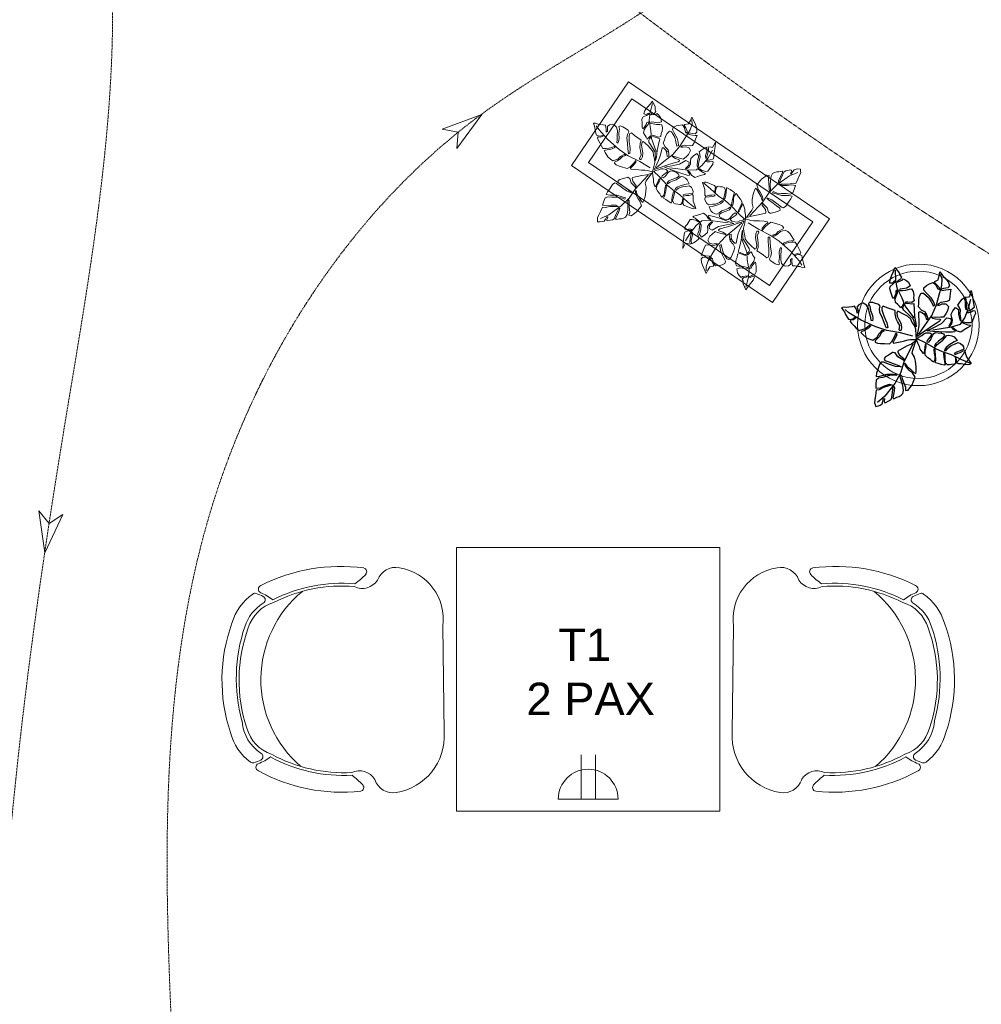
# Model space of a CAD drawing. Header units: millimetres. Extents: x 325 to 233617, y -9828 to 20555.
# Tile 11 of 45: x 90868 to 93240, y 11604 to 14033. Entities that reach past the tile are written whole.
import ezdxf

# ---------------------------------------------------------------- set-up
doc = ezdxf.new("R2010")
doc.units = ezdxf.units.MM
doc.header["$LTSCALE"] = 2.5
doc.linetypes.add('( Hidden )', pattern=[0.375, 0.25, -0.125])
for name, color, linetype, lineweight in [('Electrical', 1, 'Continuous', 5), ('ELEVATION 1', 143, 'Continuous', 18), ('ELEVATION 3', 23, 'Continuous', 13), ('FURNITURES', 30, 'Continuous', 15), ('HATCH MEDIUM', 251, 'Continuous', 5), ('TEXT', 40, 'Continuous', 0)]:
    doc.layers.add(name, color=color, linetype=linetype, lineweight=lineweight)
doc.layers.add('TREES', color=55, linetype='Continuous')
doc.styles.add('RG_3F_TITLE BLOCK_A1$0$A1 TBLOCK LBV$0$Style-arial', font='arial.ttf')

# ---------------------------------------------------------------- blocks, each defined once
blk = doc.blocks.new('04P-CH~1')
at = {"layer": 'FURNITURES'}
blk.add_line((-0.6031, 0.6002), (-0.3259, 0.597), dxfattribs=at)
for centre, radius, start, end in [((-0.6123, 0.4516), 0.1489, 86.4583, 170.8444), ((-0.3081, 0.4618), 0.1363, 9.1324, 97.5079), ((-0.7092, 0.4672), 0.0508, 170.8444, 251.0023), ((-0.2234, 0.474), 0.0508, 290.5941, 10.752), ((-0.7491, 0.3792), 0.0464, 334.7034, 59.6721), ((-0.181, 0.3871), 0.0464, 121.9243, 206.893), ((-0.7462, 0.3807), 0.01, 46.5664, 168.9611), ((-0.9103, 0.2073), 0.2488, 38.0132, 46.5664), ((-0.6261, 0.3299), 0.456, 332.972, 7.6668), ((-0.0151, 0.2198), 0.2488, 135.03, 143.5831), ((-0.184, 0.3885), 0.01, 12.6352, 135.03), ((-0.3026, 0.3344), 0.456, 173.9296, 208.6243), ((-0.3125, 0.3391), 0.4025, 176.9457, 208.3688), ((-0.3123, 0.339), 0.3954, 177.0537, 208.5232), ((-0.6165, 0.3348), 0.3954, 333.0732, 4.5427), ((-0.6164, 0.3348), 0.4025, 333.2275, 4.6507), ((-0.465, 0.421), 0.2985, 220.6848, 320.3883), ((-0.3595, 0.1854), 0.1, 286.8249, 342.7306), ((-0.5509, 0.0634), 0.1433, 143.887, 158.5326), ((-0.5651, 0.1825), 0.1, 198.8658, 254.7715), ((-0.3595, 0.1854), 0.1095, 286.8249, 328.9208), ((-0.2571, 0.1237), 0.01, 27.0243, 148.9208), ((-0.3704, 0.0659), 0.1433, 23.0638, 37.7094), ((-0.6935, 0.1195), 0.01, 200.826, 338.5326), ((-0.6722, 0.1012), 0.01, 162.6985, 217.1873), ((-0.5509, 0.0634), 0.1371, 154.5721, 162.6985), ((-0.6657, 0.118), 0.01, 32.6756, 154.5721), ((-0.5651, 0.1825), 0.1095, 212.6756, 265.1902), ((-0.3704, 0.0659), 0.1371, 18.8979, 27.0243), ((-0.2501, 0.1071), 0.01, 324.409, 18.8979), ((-0.2294, 0.126), 0.01, 203.0638, 340.7704), ((-0.5651, 0.1825), 0.1445, 217.1873, 254.7715), ((-0.4661, 0.4573), 0.3918, 251.3562, 290.2402), ((-0.4624, 0.4792), 0.4208, 254.8305, 288.6631), ((-0.3595, 0.1854), 0.1445, 286.8249, 324.409), ((-0.5751, 0.0635), 0.01, 75.1708, 85.1902), ((-0.4661, 0.456), 0.435, 251.649, 289.9474)]:
    blk.add_arc(centre, radius, start, end, dxfattribs=at)
blk = doc.blocks.new('*U64')
at = {"ltscale": 10}
for p, q in [((-0.42, 3.296), (-0.42, 0.704)), ((0.42, 3.296), (0.42, 0.704)), ((1.75, 0.704), (-1.75, 0.704))]:
    blk.add_line(p, q, dxfattribs=at)
blk.add_arc((0, 0.704), 1.75, 0, 180, dxfattribs=at)
blk = doc.blocks.new('sdfvx')
at = {"layer": 'TREES'}
for p, q in [((2.9, 3.2), (23.7, -7.5)), ((23.7, -7.5), (56.9, -26.3)), ((56.9, -26.3), (77.7, -35.4)), ((77.7, -35.4), (104.4, -43.9)), ((104.4, -43.9), (135.7, -59.1)), ((135.7, -59.1), (160.2, -69.7))]:
    blk.add_line(p, q, dxfattribs=at)
for points in [[(-1.3, 38.9), (-10.2, 63.8), (-20.1, 72.7), (-38.5, 89.1), (-41, 94.8), (-40, 99.2), (-37.3, 106.3), (-39.7, 109.6), (-43.8, 101.4), (-47.3, 97), (-51.7, 101.3), (-56.3, 106.6), (-63.8, 112.6), (-64.3, 123), (-61.4, 131.8), (-57.4, 142.4), (-57.9, 150.7), (-62.5, 147.3), (-63.1, 140.3), (-66.7, 129.6), (-69.9, 124.7), (-73, 128.9), (-76.7, 141), (-81.1, 153.7), (-79.6, 161.3), (-71, 168.8), (-62.4, 177.1), (-67.7, 177.4), (-73.1, 171.6), (-80.7, 171), (-79.9, 182.5), (-74.7, 195), (-69.7, 206.8), (-65.6, 218.2), (-52.1, 202.6), (-49.2, 193.9), (-45.2, 189.6), (-48.3, 182.9), (-55.8, 179.5), (-58.2, 174.4), (-51.6, 177.2), (-43.2, 180.6), (-40.1, 184.7), (-32.8, 180.7), (-24.7, 173.7), (-18.8, 162.9), (-29.3, 155.8), (-42, 154.3), (-50.9, 153), (-51.1, 148.9), (-42.3, 149.3), (-31.9, 149.5), (-21.4, 153), (-15.1, 153.7), (-10, 145.9), (-8.3, 134.5), (-9.4, 127.2), (-7.5, 117.4), (-13.9, 112.9), (-26.6, 113.9), (-32.9, 113.6), (-33, 110.2), (-27.1, 110.6), (-14, 109.2), (-8.2, 109.6), (-7.2, 90.4), (-5.9, 70.7), (-1.8, 49.8)], [(165.3, 149.4), (168, 135.7), (170.3, 123.2), (173.6, 104), (174.2, 97.3), (162.8, 88.9), (155.4, 86.4), (153.3, 82.6), (157.9, 82.5), (165.2, 84.5), (171.4, 88.6), (176.4, 87.9), (177.7, 79.6), (174, 71.6), (168.5, 54.1), (162.5, 51.5), (150.8, 51.1), (141, 53.5), (137.8, 52), (142, 49.8), (155.1, 45.4), (163, 44.3), (161, 40.6), (154.2, 36), (144.2, 29.8), (134.1, 22.7), (122.5, 26.3), (113, 34.8), (105.2, 36.9), (109.2, 32.8), (116.2, 28.3), (115.5, 23.8), (108.8, 23.2), (87.1, 23.3), (50.4, 25.6), (31.9, 26.7), (52.7, 37.4), (75.6, 49.3), (91.7, 66.2), (103.1, 64), (104.3, 54.8), (97.8, 41.5), (99.6, 39.8), (106.4, 48.4), (109, 59.7), (105.8, 69.2), (104.5, 77.5), (110, 87.8), (118, 97.8), (126.8, 91.5), (127.1, 76.3), (130.8, 60.1), (135.3, 55.9), (133.8, 66.7), (132, 78.6), (132.6, 89.7), (128.7, 98.3), (124.6, 105), (130.5, 114.2), (137.8, 122.3), (142.4, 126.7), (147.2, 117.4), (147.2, 99.7), (150.4, 90.6), (152.3, 96.9), (151.2, 113.8), (150.3, 121.5), (146.8, 129.1), (156.6, 130.2), (161.3, 131.1)], [(-226.4, 96.3), (-222.5, 90.6), (-218.1, 84.3), (-214.3, 76.7), (-209.3, 68.5), (-205.8, 62.3), (-199.3, 61.8), (-192.5, 63.4), (-185, 69.4), (-184.2, 65.8), (-190.2, 60.5), (-199.7, 59.2), (-200.3, 54.9), (-197, 50), (-189, 41.8), (-182.1, 34.7), (-173.8, 27.7), (-164.1, 30.8), (-154.9, 33.8), (-148, 39), (-141.9, 44.3), (-137.8, 41.9), (-144.9, 35.5), (-151.8, 30.7), (-159.8, 27.1), (-164.9, 25.1), (-168.4, 22.1), (-163.4, 17.4), (-150.9, 6.4), (-141, 1.5), (-132.1, -0.7), (-118.9, 8.4), (-112.5, 19.4), (-103.6, 28.7), (-97.7, 26.9), (-106.5, 20.7), (-112, 10.1), (-119.2, 2.7), (-124.9, -2.6), (-124.6, -7.1), (-118.5, -10.1), (-108.5, -11.6), (-96.6, -11.5), (-81.3, -12), (-74.5, -4.6), (-66.8, 9.3), (-62, 21.4), (-59.9, 14.5), (-66.7, 0.5), (-70.1, -4.8), (-71.8, -7.6), (-70, -10.1), (-59.2, -8.5), (-44.6, -5.3), (-36.4, -3.4), (-25.8, -0.1), (-18.2, 1), (-0.1, 1), (-1.3, 14.4), (-2.3, 32.1), (-6.4, 42.9), (-13, 52.6), (-16.8, 62.8), (-27.5, 71), (-39.3, 77.5), (-56.6, 86.2), (-59.3, 82.6), (-58.7, 71.5), (-53.1, 61.5), (-47.6, 50.5), (-45.4, 38.3), (-46.3, 28.8), (-49.6, 27.5), (-52.7, 30.6), (-50.9, 43.1), (-57.1, 55.4), (-61.2, 63.5), (-64.8, 78.1), (-64.2, 88.6), (-76.4, 92.5), (-88.6, 96.5), (-100.7, 101.3), (-104.7, 97.9), (-104.8, 90.9), (-99.2, 72), (-94.2, 60.8), (-90.2, 51.4), (-86.5, 37.2), (-91.3, 34.8), (-97.1, 49.7), (-102.7, 65.5), (-110.9, 82.1), (-111.5, 93.2), (-109.9, 101.8), (-113.6, 106.3), (-126.6, 110.8), (-132.6, 112.5), (-142.2, 112.6), (-145.3, 109.5), (-141.2, 101.4), (-139, 88.8), (-133.4, 73), (-132.6, 63.2), (-133.4, 57.6), (-136.8, 58.5), (-138.6, 67.1), (-142, 80.4), (-145.6, 95), (-151.7, 105.1), (-161.5, 110.5), (-166.9, 109.5), (-174.9, 105.8), (-180.3, 99.1), (-175.7, 85.2), (-179.4, 80.5), (-180.9, 88.6), (-184.6, 96.6), (-187.4, 101.9), (-194.7, 99.9), (-204.5, 99.1), (-210.9, 97.3), (-219.5, 99)], [(165.1, -71.2), (159.6, -74.1), (154.6, -75.3), (145.4, -74.3), (134.4, -73), (125.4, -72.4), (121.2, -68.6), (120.5, -61.7), (119.5, -53.5), (116.4, -52.4), (117.8, -58.4), (118, -66.2), (116.4, -72.4), (113.3, -73.9), (106.1, -74.4), (99.3, -75.4), (93.8, -75.2), (87.5, -69.5), (86.7, -57.8), (86.1, -48.1), (85.7, -40), (81.7, -40.7), (82.2, -53), (84, -64.8), (85.6, -72.1), (86, -76), (83.9, -76.7), (74, -74.3), (65.6, -71.8), (57.6, -69.4), (58.1, -59.2), (57.7, -46.3), (56.1, -35.4), (56.3, -29.3), (53.9, -26.1), (52.1, -29.7), (53, -40.8), (55.2, -50.7), (54.8, -59.7), (51.1, -67.5), (47, -64.7), (41.7, -59.4), (33.7, -54.4), (25.8, -46.5), (26, -34.3), (29.2, -20.6), (28.5, -12.1), (25.8, -15.3), (24.9, -21.9), (24.1, -31.8), (23, -37.1), (23.3, -41.6), (20.5, -41.2), (16.6, -36.5), (11.4, -28), (8.7, -20.2), (4, -10.5), (0, 0), (6.9, 7.7), (15.7, 13.2), (22, 18.4), (29.3, 20.6), (39.7, 20.7), (46, 17.5), (43.2, 11.8), (36.5, 3.4), (32.2, -2.1), (31.3, -6.4), (37.3, -7.3), (41.9, -1.5), (48.6, 13.3), (52.7, 19.4), (56.9, 21.7), (65.2, 21.5), (75, 20.1), (81.5, 18.5), (84.9, 12.6), (78.6, 5.1), (66, -4.3), (57.2, -11.8), (54.6, -18.8), (56.7, -22), (62.7, -14.2), (71.1, -7.3), (79.6, -1.5), (86.6, 6.9), (92, 13.2), (97.6, 14), (106.7, 12), (113.3, 8.8), (122.3, -2.1), (113.4, -6), (97.1, -16.5), (89.3, -23.5), (85.4, -28.4), (84.1, -33.3), (89, -32.7), (94.3, -24.8), (105.1, -16.7), (114.6, -13.3), (125.3, -8), (133, -10.7), (138.6, -16.4), (142.1, -21.4), (143.2, -27.9), (131.4, -33), (120.9, -37), (114.1, -41.5), (116.9, -44.5), (124.5, -40.7), (132, -37.9), (142.5, -32.1), (145.8, -33.8), (147.3, -38.9), (151, -51.6), (157.4, -60.3), (163.3, -68.5)], [(-123.3, -201.7), (-115.2, -199.8), (-109.7, -197.5), (-103.9, -193.6), (-101.9, -186.6), (-99.6, -177.6), (-96.6, -178.6), (-97.7, -186.2), (-96.2, -190.1), (-93, -189.5), (-86.1, -185.3), (-79.5, -182.6), (-75.7, -177.9), (-74, -166.3), (-71.8, -151), (-70.6, -142.4), (-67.8, -140.7), (-66.9, -145.5), (-68.2, -160.6), (-71.6, -175.8), (-68.4, -178.3), (-59.5, -173.5), (-52.9, -170.8), (-46.7, -167.6), (-41.8, -162.6), (-39.4, -153.1), (-41.9, -137.7), (-45.2, -124.7), (-50, -111.1), (-48.8, -106), (-45.6, -109.1), (-43.5, -116.7), (-39.5, -128.1), (-33.8, -143), (-33.6, -152.9), (-25.7, -152.5), (-17.5, -141.2), (-13.6, -136), (-10.4, -128.2), (-3.8, -112.8), (-12.3, -100), (-21, -93.4), (-31.4, -83.1), (-34.5, -75.4), (-35.3, -70.1), (-32.1, -73.1), (-28, -81), (-18.3, -89.1), (-7.8, -99), (-2.4, -101.8), (-1.3, -97.3), (-1.1, -81.2), (-2.8, -64.4), (-6.2, -52), (-12.8, -40.1), (-11.6, -31.5), (-1.8, -3.3), (-15.6, -12.7), (-30.1, -19.5), (-56.8, -34.4), (-57, -36.5), (-52.4, -45.6), (-38.5, -56.1), (-36.4, -63.7), (-41.7, -60.3), (-56.4, -51.8), (-64.2, -39.6), (-70.3, -38.2), (-71, -37.8), (-73.4, -39.2), (-84.9, -46.4), (-93.4, -51.9), (-98.3, -56.9), (-95.6, -63), (-83.6, -66.8), (-70.3, -71.8), (-53.5, -77.8), (-46.3, -81.5), (-49.5, -82.1), (-63.3, -80.6), (-81.6, -74.3), (-99.8, -67.6), (-106.5, -67.1), (-111.7, -74.2), (-116.5, -89.6), (-120.7, -100.9), (-122.1, -110.6), (-110.6, -109.6), (-88.9, -103.4), (-71.2, -103.3), (-59.3, -103.5), (-60.4, -107.5), (-73.3, -106.7), (-86.6, -108.9), (-101.8, -113.5), (-115.1, -115.7), (-121.6, -121.5), (-122.8, -133.3), (-123.1, -146.2), (-109.4, -145.1), (-97.1, -139.1), (-81.9, -134.5), (-73.3, -135.7), (-83.6, -138.9), (-99.9, -143.8), (-113.4, -151.2), (-121.9, -152.6), (-124.2, -168.4), (-126.1, -181.6), (-127.3, -190.3), (-125.5, -195.2)]]:
    blk.add_lwpolyline(points, close=True, dxfattribs=at)
for points in [[(-7.7, 66.8), (-34.5, 102.6), (-43.2, 125.8), (-58.3, 156.2), (-62.1, 181.6), (-63.4, 210.4)], [(2.2, 10.2), (5, 26.5), (7.7, 41.8), (8.4, 57.4), (7.3, 73.8), (6.7, 84), (10.9, 85.4), (20.8, 79.9), (26.7, 71.5), (30.3, 61.8), (35.2, 64.2), (32.3, 72.2), (26.8, 83.1), (15.1, 89.8), (6.3, 99.2), (6.9, 110.2), (7.1, 121.9), (9.1, 132.2), (13.9, 141.1), (21, 141.1), (36.3, 127.8), (44, 114.5), (50.8, 101.9), (54.9, 105.9), (50.8, 116.1), (43.8, 127.2), (30.5, 140.8), (22.2, 149.5), (22.3, 157.1), (29.8, 163.6), (36.9, 167.7), (48.9, 173), (57.9, 165.2), (64.3, 153.6), (70.6, 151.7), (68.9, 157.5), (61, 166.2), (54, 173.3), (55.4, 176.1), (65.7, 181.2), (68.5, 193.5), (70.1, 204.9), (77.6, 196.7), (85.9, 187.4), (95.3, 175.5), (99.2, 163.8), (95.7, 157.2), (81.7, 155.2), (73.9, 153.2), (76.3, 148.9), (88.2, 150.7), (97, 152), (103.2, 153.1), (101.4, 140.7), (100.2, 128.7), (98.3, 118.9), (91.2, 115.3), (73.5, 112.3), (66.4, 108.3), (63.1, 103.2), (69.4, 104.8), (77, 108.3), (88.7, 108.6), (96.2, 101), (93.8, 87.6), (88.4, 78.3), (81.4, 68.2), (73.3, 68.3), (56, 67.8), (45, 68.4), (48.1, 65.4), (57.4, 63), (70.4, 62.2), (72.5, 59.3), (68.4, 55.4), (58.9, 49.1), (48.3, 42.1), (2.2, 10.2)], [(7.1, 16.6), (24.6, 42.9), (45.7, 73.3), (59.9, 105.2), (68.8, 135.8), (76.5, 164.5), (77.1, 183.1), (72.5, 197)], [(49, 29.8), (74.4, 33.8), (106, 38.8), (132.5, 47.2), (145.5, 66.6), (156.7, 95.3), (163.7, 123.1)], [(-11.4, 11.4), (-48.8, 21.2), (-90, 28.5), (-123.3, 39), (-167.1, 59.3), (-204.3, 81.9), (-215.3, 91.4)], [(-10.9, -12.4), (-38, -67.1), (-48.5, -100.9), (-65.4, -131.7), (-95.4, -170.4), (-117.8, -189)]]:
    blk.add_lwpolyline(points, dxfattribs=at)
for radius, start, end in [(74.1, 67.956, 75.265), (74.1, 51.3208, 54.2527), (101.6, 19.2215, 20.0213), (74.1, 9.8228, 13.0821), (101.6, 238.6692, 240.9865)]:
    blk.add_arc((2.6, 7.3), radius, start, end, dxfattribs=at)
blk = doc.blocks.new('BİTKİ')
for p, q in [((10478.44, 11267.5), (10482.46, 11270.56)), ((10469.15, 11260.16), (10473.02, 11263.77)), ((10473.02, 11263.77), (10478.44, 11267.5)), ((10459.51, 11253.89), (10465.71, 11257.59)), ((10465.71, 11257.59), (10469.15, 11260.16)), ((10455.82, 11251.45), (10459.51, 11253.89))]:
    blk.add_line(p, q)
for points in [[(10446.87, 11291.79), (10449.39, 11290.96), (10451.65, 11290.17), (10455.12, 11288.93), (10456.27, 11288.41), (10456.61, 11285.75), (10456.33, 11284.29), (10456.75, 11283.61), (10457.2, 11284.34), (10457.56, 11285.74), (10457.45, 11287.14), (10458.03, 11287.89), (10459.52, 11287.34), (10460.5, 11285.98), (10462.85, 11283.45), (10462.74, 11282.22), (10461.71, 11280.26), (10460.4, 11278.87), (10460.35, 11278.19), (10461.1, 11278.69), (10463.04, 11280.43), (10463.96, 11281.63), (10464.39, 11280.94), (10464.52, 11279.41), (10464.6, 11277.19), (10464.83, 11274.85), (10463.14, 11273.28), (10460.88, 11272.52), (10459.8, 11271.43), (10460.85, 11271.7), (10462.24, 11272.42), (10462.91, 11271.9), (10462.39, 11270.75), (10460.35, 11267.18), (10456.57, 11261.36), (10454.65, 11258.41), (10454.83, 11262.82), (10455.01, 11267.71), (10453.72, 11271.93), (10455.13, 11273.6), (10456.77, 11272.94), (10458.35, 11270.64), (10458.8, 11270.77), (10458.02, 11272.69), (10456.41, 11274.17), (10454.54, 11274.54), (10453.05, 11275.09), (10451.86, 11276.96), (10450.97, 11279.21), (10452.82, 11280.06), (10455.36, 11278.7), (10458.37, 11277.8), (10459.48, 11278.15), (10457.56, 11278.91), (10455.43, 11279.72), (10453.66, 11280.84), (10451.88, 11281.02), (10450.41, 11280.96), (10449.43, 11282.8), (10448.77, 11284.74), (10448.49, 11285.92), (10450.46, 11285.83), (10453.37, 11284.18), (10455.16, 11283.87), (10454.31, 11284.78), (10451.43, 11286.16), (10450.07, 11286.73), (10448.5, 11286.86), (10449.23, 11288.58), (10449.52, 11289.43)], [(10483.17, 11271.22), (10483.13, 11270.05), (10482.87, 11269.12), (10481.85, 11267.7), (10480.61, 11265.99), (10479.67, 11264.58), (10478.64, 11264.23), (10477.46, 11264.77), (10476.01, 11265.35), (10475.54, 11264.95), (10476.66, 11264.62), (10477.95, 11263.93), (10478.83, 11263.1), (10478.79, 11262.45), (10478.21, 11261.22), (10477.73, 11259.99), (10477.2, 11259.11), (10475.67, 11258.61), (10473.66, 11259.56), (10472.01, 11260.37), (10470.63, 11261.05), (10470.38, 11260.34), (10472.45, 11259.27), (10474.57, 11258.47), (10475.92, 11258.04), (10476.6, 11257.74), (10476.52, 11257.35), (10475.2, 11255.93), (10474.01, 11254.79), (10472.87, 11253.7), (10471.23, 11254.73), (10469.07, 11255.87), (10467.13, 11256.61), (10466.15, 11257.21), (10465.39, 11257.11), (10465.81, 11256.48), (10467.73, 11255.61), (10469.56, 11255.03), (10471.01, 11254.15), (10471.95, 11252.81), (10471.1, 11252.4), (10469.73, 11252.01), (10468.17, 11251.16), (10466.14, 11250.6), (10464.14, 11251.76), (10462.19, 11253.57), (10460.73, 11254.24), (10461, 11253.5), (10462, 11252.73), (10463.55, 11251.68), (10464.32, 11251.01), (10465.1, 11250.64), (10464.77, 11250.21), (10463.63, 11250.02), (10461.75, 11249.95), (10460.22, 11250.22), (10458.18, 11250.34), (10456.08, 11250.67), (10455.45, 11252.53), (10455.37, 11254.49), (10455.09, 11256), (10455.43, 11257.42), (10456.37, 11259.13), (10457.47, 11259.87), (10458.16, 11258.89), (10458.92, 11257.01), (10459.42, 11255.79), (10460.05, 11255.22), (10460.75, 11256.13), (10460.23, 11257.44), (10458.41, 11259.91), (10457.78, 11261.16), (10457.8, 11262.06), (10458.61, 11263.41), (10459.75, 11264.89), (10460.62, 11265.82), (10461.91, 11265.81), (10462.56, 11264.09), (10462.94, 11261.14), (10463.34, 11259), (10464.25, 11257.91), (10464.98, 11257.96), (10464.24, 11259.67), (10463.9, 11261.69), (10463.73, 11263.64), (10463.01, 11265.57), (10462.48, 11267.05), (10462.87, 11268.04), (10464.03, 11269.35), (10465.17, 11270.14), (10467.82, 11270.61), (10467.62, 11268.78), (10467.84, 11265.12), (10468.26, 11263.2), (10468.7, 11262.09), (10469.39, 11261.41), (10469.75, 11262.27), (10468.94, 11263.88), (10468.61, 11266.42), (10468.93, 11268.31), (10469.07, 11270.56), (10470.23, 11271.57), (10471.68, 11271.97), (10472.83, 11272.07), (10474, 11271.64), (10473.75, 11269.23), (10473.42, 11267.13), (10473.53, 11265.59), (10474.28, 11265.78), (10474.37, 11267.38), (10474.61, 11268.87), (10474.62, 11271.14), (10475.22, 11271.52), (10476.19, 11271.3), (10478.63, 11270.72), (10480.65, 11270.98), (10482.56, 11271.18)], [(10449.55, 11254.08), (10444.62, 11254.94), (10442.24, 11254.14), (10437.83, 11252.63), (10436.66, 11252.75), (10436.03, 11253.34), (10435.11, 11254.44), (10434.35, 11254.34), (10435.31, 11252.91), (10435.71, 11251.91), (10434.59, 11251.6), (10433.3, 11251.32), (10431.61, 11250.66), (10429.84, 11251.54), (10428.67, 11252.83), (10427.3, 11254.48), (10425.88, 11255.18), (10426.02, 11254.09), (10427.11, 11253.35), (10428.54, 11251.76), (10429.05, 11250.77), (10428.07, 11250.65), (10425.73, 11251.18), (10423.24, 11251.63), (10422.12, 11252.59), (10421.68, 11254.7), (10421.12, 11256.89), (10420.57, 11256.05), (10421.03, 11254.61), (10420.42, 11253.32), (10418.6, 11254.52), (10417.02, 11256.53), (10415.55, 11258.45), (10414.06, 11260.19), (10417.89, 11260.96), (10419.59, 11260.63), (10420.67, 11260.88), (10421.47, 11259.76), (10421.34, 11258.2), (10421.95, 11257.33), (10422.11, 11258.68), (10422.34, 11260.37), (10421.95, 11261.26), (10423.28, 11262.1), (10425.18, 11262.79), (10427.51, 11262.76), (10427.71, 11260.35), (10426.78, 11258.12), (10426.15, 11256.55), (10426.81, 11256.13), (10427.56, 11257.61), (10428.5, 11259.34), (10428.91, 11261.39), (10429.37, 11262.5), (10431.13, 11262.61), (10433.17, 11261.82), (10434.27, 11260.97), (10436.07, 11260.37), (10436.2, 11258.89), (10434.85, 11256.89), (10434.32, 11255.83), (10434.86, 11255.51), (10435.34, 11256.51), (10436.8, 11258.53), (10437.28, 11259.53), (10440.53, 11257.9), (10443.9, 11256.29), (10447.71, 11255.01)], [(10419.15, 11222.38), (10420.45, 11222.5), (10421.9, 11222.62), (10423.5, 11222.54), (10425.31, 11222.59), (10426.67, 11222.59), (10427.36, 11223.62), (10427.72, 11224.9), (10427.43, 11226.69), (10428.11, 11226.48), (10428.41, 11224.99), (10427.75, 11223.32), (10428.4, 11222.82), (10429.5, 11222.9), (10431.61, 11223.46), (10433.43, 11223.93), (10435.33, 11224.65), (10435.74, 11226.52), (10436.09, 11228.33), (10435.89, 11229.95), (10435.58, 11231.44), (10436.34, 11231.89), (10436.75, 11230.12), (10436.89, 11228.55), (10436.75, 11226.89), (10436.59, 11225.87), (10436.76, 11225.01), (10438, 11225.41), (10440.98, 11226.44), (10442.71, 11227.6), (10443.9, 11228.87), (10443.63, 11231.89), (10442.42, 11233.97), (10441.71, 11236.29), (10442.55, 11237.1), (10442.75, 11235.07), (10443.99, 11233.17), (10444.53, 11231.3), (10444.89, 11229.88), (10445.64, 11229.51), (10446.72, 11230.23), (10447.88, 11231.73), (10448.98, 11233.7), (10450.48, 11236.18), (10449.9, 11237.99), (10448.33, 11240.55), (10446.8, 11242.47), (10448.13, 11242.17), (10449.79, 11239.74), (10450.34, 11238.69), (10450.64, 11238.14), (10451.22, 11238.22), (10451.97, 11240.14), (10452.8, 11242.83), (10453.25, 11244.36), (10453.69, 11246.41), (10454.22, 11247.77), (10455.9, 11250.75), (10453.59, 11251.8), (10450.58, 11253.3), (10448.42, 11253.6), (10446.21, 11253.44), (10444.17, 11253.76), (10441.83, 11252.75), (10439.65, 11251.42), (10436.63, 11249.38), (10436.96, 11248.6), (10438.84, 11247.67), (10441.02, 11247.66), (10443.32, 11247.54), (10445.54, 11246.77), (10447.02, 11245.73), (10446.93, 11245.07), (10446.14, 11244.85), (10444.25, 11246.31), (10441.64, 11246.44), (10439.93, 11246.52), (10437.19, 11247.28), (10435.52, 11248.36), (10433.74, 11246.72), (10431.95, 11245.07), (10430.03, 11243.53), (10430.21, 11242.56), (10431.36, 11241.88), (10434.99, 11241.06), (10437.31, 11240.83), (10439.22, 11240.61), (10441.9, 11239.89), (10441.85, 11238.89), (10438.86, 11239.33), (10435.73, 11239.86), (10432.24, 11240.06), (10430.36, 11240.99), (10429.1, 11242.06), (10428.01, 11241.86), (10426.06, 11240.14), (10425.22, 11239.33), (10424.31, 11237.74), (10424.53, 11236.95), (10426.24, 11236.88), (10428.52, 11236.05), (10431.65, 11235.52), (10433.33, 11234.73), (10434.18, 11234.08), (10433.71, 11233.61), (10432.12, 11234.11), (10429.63, 11234.79), (10426.88, 11235.55), (10424.66, 11235.5), (10422.86, 11234.38), (10422.52, 11233.4), (10422.38, 11231.74), (10422.98, 11230.23), (10425.7, 11229.7), (10426.13, 11228.63), (10424.65, 11229.15), (10422.99, 11229.29), (10421.87, 11229.32), (10421.52, 11227.92), (10420.73, 11226.23), (10420.42, 11225.02), (10419.35, 11223.76)], [(10477.81, 11211.6), (10478.24, 11213.11), (10478.37, 11214.24), (10478.27, 11215.54), (10477.31, 11216.53), (10476.05, 11217.75), (10476.48, 11218.15), (10477.63, 11217.26), (10478.41, 11217.15), (10478.61, 11217.73), (10478.56, 11219.25), (10478.73, 11220.59), (10478.32, 11221.65), (10476.55, 11223.01), (10474.24, 11224.79), (10472.94, 11225.8), (10472.93, 11226.42), (10473.8, 11226.12), (10476.16, 11224.49), (10478.34, 11222.52), (10479.07, 11222.82), (10479.1, 11224.73), (10479.28, 11226.07), (10479.31, 11227.39), (10478.94, 11228.66), (10477.6, 11229.94), (10474.84, 11230.97), (10472.4, 11231.62), (10469.7, 11232.11), (10468.99, 11232.78), (10469.79, 11233.02), (10471.23, 11232.65), (10473.5, 11232.25), (10476.46, 11231.8), (10478.12, 11230.91), (10478.78, 11232.25), (10477.69, 11234.66), (10477.19, 11235.77), (10476.21, 11237.03), (10474.29, 11239.56), (10471.4, 11239.34), (10469.5, 11238.52), (10466.83, 11237.76), (10465.28, 11237.98), (10464.33, 11238.34), (10465.13, 11238.58), (10466.8, 11238.52), (10469.05, 11239.37), (10471.65, 11240.19), (10472.61, 11240.79), (10471.97, 11241.41), (10469.35, 11242.94), (10466.42, 11244.22), (10464.05, 11244.82), (10461.49, 11244.83), (10460.18, 11245.84), (10456.45, 11250.07), (10456.72, 11246.92), (10456.48, 11243.91), (10456.46, 11238.13), (10456.77, 11237.89), (10458.71, 11237.8), (10461.74, 11239.12), (10463.17, 11238.75), (10462.13, 11238.2), (10459.35, 11236.57), (10456.61, 11236.42), (10455.82, 11235.55), (10455.7, 11235.46), (10455.69, 11234.94), (10455.81, 11232.39), (10455.92, 11230.47), (10456.29, 11229.2), (10457.55, 11229.08), (10459.28, 11230.69), (10461.35, 11232.41), (10463.91, 11234.61), (10465.18, 11235.47), (10464.98, 11234.89), (10463.45, 11232.75), (10460.72, 11230.32), (10457.9, 11227.95), (10457.21, 11226.89), (10457.89, 11225.39), (10459.97, 11223.16), (10461.45, 11221.41), (10462.91, 11220.28), (10463.83, 11222.27), (10464.82, 11226.42), (10466.46, 11229.33), (10467.59, 11231.28), (10468.15, 11230.73), (10466.82, 11228.68), (10465.95, 11226.29), (10465.28, 11223.36), (10464.41, 11220.96), (10464.76, 11219.34), (10466.59, 11218.05), (10468.69, 11216.8), (10469.77, 11219.16), (10469.92, 11221.74), (10470.59, 11224.67), (10471.6, 11225.98), (10471.16, 11223.98), (10470.46, 11220.84), (10470.41, 11217.92), (10469.85, 11216.4), (10472.23, 11214.56), (10474.23, 11213.01), (10475.54, 11212), (10476.53, 11211.85)]]:
    blk.add_lwpolyline(points, close=True)
for points in [[(10455.74, 11261.52), (10457.45, 11266.07), (10459.56, 11271.74), (10460.65, 11276.88), (10458.66, 11280.81), (10454.98, 11285.33), (10451.05, 11289.08)], [(10454.6, 11251.99), (10452.18, 11253.97), (10449.91, 11255.84), (10447.42, 11257.41), (10444.61, 11258.74), (10442.88, 11259.59), (10443.04, 11260.42), (10444.86, 11261.54), (10446.8, 11261.72), (10448.72, 11261.43), (10448.8, 11262.45), (10447.21, 11262.72), (10444.9, 11262.83), (10442.7, 11261.53), (10440.34, 11260.95), (10438.58, 11262.08), (10436.68, 11263.18), (10435.16, 11264.47), (10434.14, 11266.1), (10434.8, 11267.26), (10438.42, 11268.54), (10441.32, 11268.58), (10444.03, 11268.52), (10443.76, 11269.57), (10441.7, 11269.84), (10439.22, 11269.73), (10435.76, 11268.81), (10433.53, 11268.25), (10432.29, 11268.97), (10431.92, 11270.81), (10431.92, 11272.36), (10432.15, 11274.82), (10434.28, 11275.57), (10436.78, 11275.56), (10437.68, 11276.42), (10436.57, 11276.68), (10434.4, 11276.2), (10432.58, 11275.69), (10432.24, 11276.19), (10432.37, 11278.37), (10430.61, 11279.96), (10428.88, 11281.29), (10430.92, 11281.76), (10433.22, 11282.26), (10436.07, 11282.69), (10438.35, 11282.25), (10439.11, 11281.06), (10438.15, 11278.57), (10437.73, 11277.1), (10438.68, 11277.09), (10439.48, 11279.22), (10440.09, 11280.78), (10440.49, 11281.91), (10442.36, 11280.47), (10444.22, 11279.15), (10445.66, 11277.92), (10445.58, 11276.42), (10444.44, 11273.24), (10444.44, 11271.68), (10444.97, 11270.67), (10445.29, 11271.86), (10445.43, 11273.43), (10446.46, 11275.39), (10448.42, 11275.91), (10450.39, 11274.27), (10451.42, 11272.52), (10452.43, 11270.42), (10451.66, 11269.1), (10450.14, 11266.2), (10449.01, 11264.44), (10449.79, 11264.67), (10451.04, 11265.98), (10452.4, 11268.05), (10453.06, 11268.13), (10453.33, 11267.09), (10453.47, 11264.94), (10453.65, 11262.54), (10454.6, 11251.99)], [(10454.01, 11253.4), (10451.3, 11258.72), (10448.26, 11265.02), (10444.34, 11270.32), (10440.14, 11274.64), (10436.12, 11278.58), (10433.12, 11280.42), (10430.41, 11280.95)], [(10444.37, 11255.63), (10435.98, 11254.55), (10431.35, 11255.28), (10424.94, 11255.61), (10420.4, 11257.35), (10415.54, 11259.83)], [(10453.13, 11249.86), (10448.05, 11244.62), (10443.01, 11238.51), (10438.19, 11234.01), (10430.76, 11228.7), (10423.58, 11224.66), (10420.99, 11223.74)], [(10457.1, 11247.73), (10463.59, 11238.18), (10468.16, 11233.29), (10471.66, 11227.65), (10475.25, 11219.1), (10476.22, 11213.69)]]:
    blk.add_lwpolyline(points)
for radius, start, end in [(19.22, 79.72885, 80.52859), (14.01, 128.46334, 135.77237), (14.01, 111.82811, 114.76001), (14.01, 70.3301, 73.58946), (19.22, 299.17656, 301.4938)]:
    blk.add_arc((10455.12, 11251.78), radius, start, end)
blk = doc.blocks.new('dszv')
at = {"layer": 'HATCH MEDIUM'}
for points in [[(0, 0), (600, 0), (600, 250), (0, 250)], [(30, 30), (570, 30), (570, 220), (30, 220)]]:
    blk.add_lwpolyline(points, close=True, dxfattribs=at)
at = {"layer": 'HATCH MEDIUM', "xscale": 4.078189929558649, "yscale": 4.078189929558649, "zscale": 4.078189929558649}
for p, rotation in [((-62291.1, -4545.8), 317.1559511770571), ((62893.9, 4778.5), 137.1559511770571)]:
    blk.add_blockref('BİTKİ', p, dxfattribs=dict(at, rotation=rotation))

msp = doc.modelspace()

# ---------------------------------------------------------------- linework, layer by layer
at = {"layer": 'ELEVATION 1', "ltscale": 4}
for points in [[(92007.8, 13799.6), (91910.1, 13762.8), (91950, 13755.5), (91946.6, 13715.1), (92007.8, 13799.6)], [(90929.7, 12718.3), (90974.2, 12812.8), (90940.5, 12790.3), (90914.9, 12821.7), (90929.7, 12718.3)]]:
    msp.add_lwpolyline(points, dxfattribs=at)
at = {"layer": 'ELEVATION 1', "linetype": '( Hidden )', "ltscale": 4}
msp.add_spline([(91003.8, 16189.2), (90546.3, 15708.2), (90548.6, 15411.9), (90881.4, 14898.8), (90979.2, 13034.1), (90787.9, 11044), (91033.7, 6514.2), (91213.2, 8156.7), (91249.9, 11386.8), (91343, 12833.9), (92004.8, 13797.9), (92481, 14104.8), (92893.6, 14487.8)], degree=3, dxfattribs=at)
at = {"layer": 'ELEVATION 3'}
for radius in [150, 132.4]:
    msp.add_circle((93085.3, 13280.3), radius, dxfattribs=at)
at = {"layer": 'FURNITURES'}
msp.add_lwpolyline([(92595.6, 12730.7), (91945.6, 12730.7), (91945.6, 12080.7), (92595.6, 12080.7)], close=True, dxfattribs=at)
at = {"layer": 'HATCH MEDIUM', "linetype": '( Hidden )'}
msp.add_lwpolyline([(88103.3, 20555, 0.012104), (88254, 20008), (88476.1, 19344.1, 0.171223), (93452.2, 13338.1), (94063.2, 12996.4, 0.03154), (95414, 12398.1)], format="xyb", dxfattribs=at)

# ---------------------------------------------------------------- block references
at = {"layer": 'Electrical', "xscale": 42.1502007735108, "yscale": 42.1502007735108, "zscale": 42.1502007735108}
msp.add_blockref('*U64', (92270.6, 12080.7), dxfattribs=at)
at = {"layer": 'FURNITURES', "yscale": 946.5666576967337, "zscale": 946.5666576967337}
for p, xscale, rotation in [((91347.1, 12845.4), -946.5666576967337, 270), ((93194.1, 12845.4), 946.5666576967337, 90)]:
    msp.add_blockref('04P-CH~1', p, dxfattribs=dict(at, xscale=xscale, rotation=rotation))
at = {"layer": 'TREES', "rotation": 325.7446345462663}
msp.add_blockref('dszv', (92229.6, 13673.2), dxfattribs=at)
at = {"layer": 'TREES', "xscale": 0.8164613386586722, "yscale": 0.8164613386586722, "zscale": 0.8164613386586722}
msp.add_blockref('sdfvx', (93080.7, 13243.4), dxfattribs=at)

# ---------------------------------------------------------------- texts
at = {"layer": 'TEXT', "insert": (92009.2, 12531.1), "char_height": 80, "width": 503.309, "attachment_point": 1, "style": 'RG_3F_TITLE BLOCK_A1$0$A1 TBLOCK LBV$0$Style-arial'}
msp.add_mtext('{\\W6.046689; }T{\\fArial|b0|i0|c178|p39;1\\P{\\W2.514176; } 2} PAX', dxfattribs=at)

doc.saveas('drawing.dxf')
